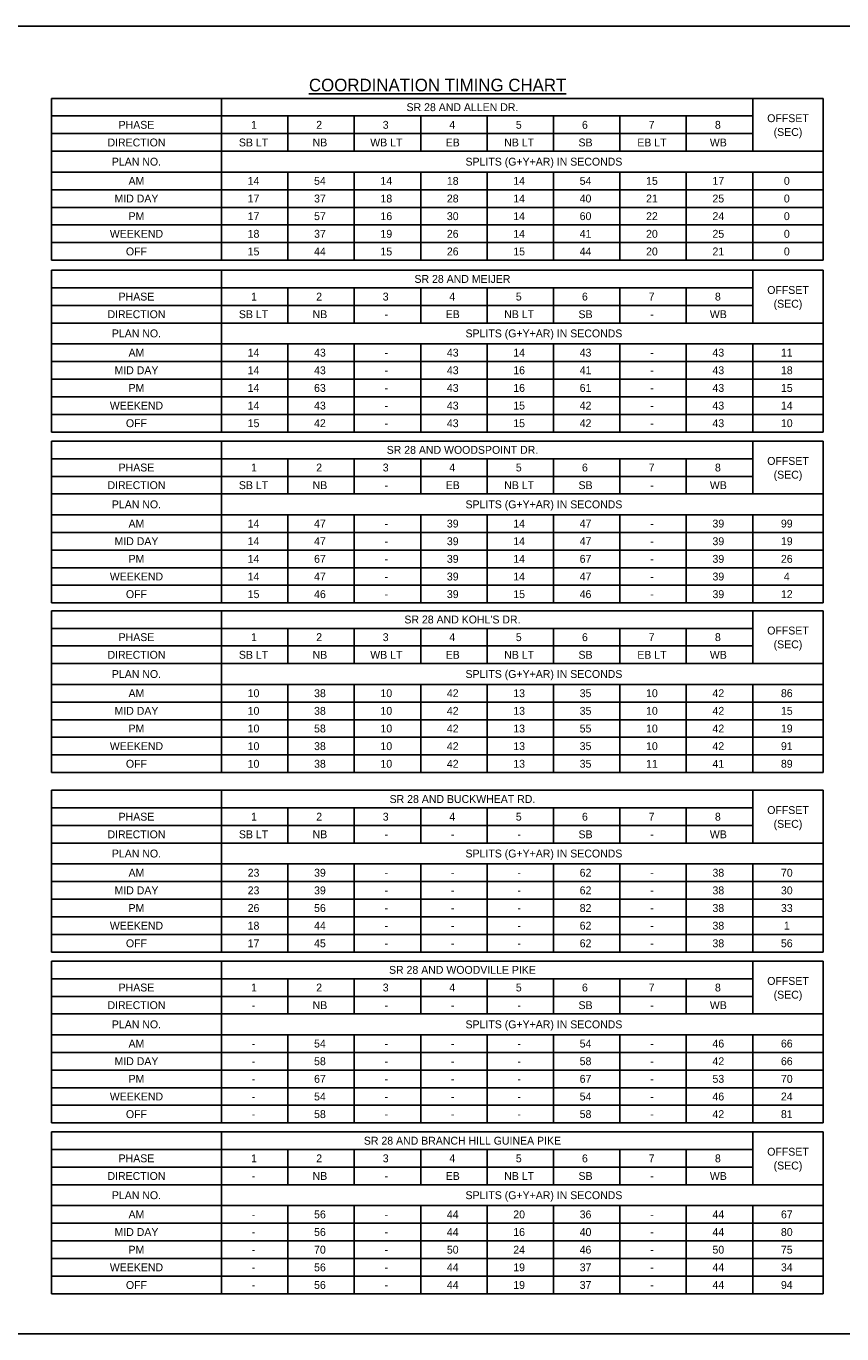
# Model space of a CAD drawing. Header units: feet. Extents: x -492 to 1369515, y -204 to 458626.
# Tile 13 of 17: x 157 to 170, y -138 to -117. Entities that reach past the tile are written whole.
import ezdxf
from ezdxf.enums import TextEntityAlignment as Align

# ---------------------------------------------------------------- set-up
doc = ezdxf.new("R2010")
doc.units = ezdxf.units.FT
doc.header["$MEASUREMENT"] = 0
doc.layers.add('COLUMNS', color=6, linetype='Continuous', plot=False)
doc.layers.add('SH_Data', color=7, linetype='Continuous')
doc.layers.add('TEXT-DED', color=10, linetype='Continuous')
doc.styles.add('Slanted-Normal', font='font31.shx', dxfattribs={"height": 0.14})

msp = doc.modelspace()

# ---------------------------------------------------------------- linework, layer by layer
at = {"layer": 'COLUMNS', "color": 2}
msp.add_lwpolyline([(156.28658, -138.06895), (156.28658, -117.31895), (186.66158, -117.31895), (186.66158, -138.06895)], close=True, dxfattribs=at)
at = {"layer": 'SH_Data', "color": 3}
for p, q in [((157.08812, -118.46457), (169.34224, -118.46457)), ((157.08812, -118.46457), (157.08812, -121.03398)), ((159.7893, -118.46457), (159.7893, -121.03398)), ((168.22224, -118.46457), (168.22224, -119.30457)), ((169.34224, -118.46457), (169.34224, -121.03398)), ((157.08812, -118.74457), (168.22224, -118.74457)), ((157.08812, -119.02457), (168.22224, -119.02457)), ((157.08812, -119.30457), (169.34224, -119.30457)), ((157.08812, -119.63398), (169.34224, -119.63398)), ((157.08812, -121.03398), (169.34224, -121.03398)), ((157.08812, -121.18999), (169.34224, -121.18999)), ((157.08812, -121.18999), (157.08812, -123.7594)), ((168.22224, -121.18999), (168.22224, -122.02999)), ((169.34224, -121.18999), (169.34224, -123.7594)), ((157.08812, -121.46999), (168.22224, -121.46999)), ((157.08812, -121.74999), (168.22224, -121.74999)), ((157.08812, -122.02999), (169.34224, -122.02999)), ((157.08812, -123.7594), (169.34224, -123.7594)), ((157.08812, -123.90231), (169.34224, -123.90231)), ((157.08812, -123.90231), (157.08812, -126.47172)), ((159.7893, -123.90231), (159.7893, -126.47172)), ((168.22224, -123.90231), (168.22224, -124.74231)), ((169.34224, -123.90231), (169.34224, -126.47172)), ((157.08812, -124.18231), (168.22224, -124.18231)), ((157.08812, -124.46231), (168.22224, -124.46231)), ((157.08812, -124.74231), (169.34224, -124.74231)), ((157.08812, -126.47172), (169.34224, -126.47172)), ((157.08812, -126.59414), (169.34224, -126.59414)), ((157.08812, -126.59414), (157.08812, -129.16355)), ((159.7893, -126.59414), (159.7893, -129.16355)), ((168.22224, -126.59414), (168.22224, -127.43414)), ((169.34224, -126.59414), (169.34224, -129.16355)), ((157.08812, -126.87414), (168.22224, -126.87414)), ((157.08812, -127.15414), (168.22224, -127.15414)), ((157.08812, -127.43414), (169.34224, -127.43414)), ((157.08812, -129.16355), (169.34224, -129.16355)), ((157.08812, -129.44276), (169.34224, -129.44276)), ((157.08812, -129.44276), (157.08812, -132.01218)), ((159.7893, -129.44276), (159.7893, -132.01218)), ((168.22224, -129.44276), (168.22224, -130.28277)), ((169.34224, -129.44276), (169.34224, -132.01218)), ((157.08812, -129.72277), (168.22224, -129.72277)), ((157.08812, -130.00277), (168.22224, -130.00277)), ((157.08812, -130.28277), (169.34224, -130.28277)), ((157.08812, -132.01218), (169.34224, -132.01218)), ((157.08812, -132.15345), (169.34224, -132.15345)), ((157.08812, -132.15345), (157.08812, -134.72286)), ((159.7893, -132.15345), (159.7893, -134.72286)), ((168.22224, -132.15345), (168.22224, -132.99345)), ((169.34224, -132.15345), (169.34224, -134.72286)), ((157.08812, -132.43345), (168.22224, -132.43345)), ((157.08812, -132.71345), (168.22224, -132.71345)), ((157.08812, -132.99345), (169.34224, -132.99345)), ((157.08812, -134.72286), (169.34224, -134.72286)), ((157.08812, -134.86413), (169.34224, -134.86413)), ((157.08812, -134.86413), (157.08812, -137.43355)), ((159.7893, -134.86413), (159.7893, -137.43355)), ((168.22224, -134.86413), (168.22224, -135.70413)), ((169.34224, -134.86413), (169.34224, -137.43355)), ((157.08812, -135.14413), (168.22224, -135.14413)), ((157.08812, -135.42413), (168.22224, -135.42413)), ((157.08812, -135.70413), (169.34224, -135.70413)), ((157.08812, -137.43355), (169.34224, -137.43355))]:
    msp.add_line(p, q, dxfattribs=at)
at = {"layer": 'TEXT-DED'}
for p, q in [((160.84341, -118.74457), (160.84341, -119.30457)), ((161.89753, -118.74457), (161.89753, -119.30457)), ((162.95165, -118.74457), (162.95165, -119.30457)), ((164.00577, -118.74457), (164.00577, -119.30457)), ((165.05989, -118.74457), (165.05989, -119.30457)), ((166.11401, -118.74457), (166.11401, -119.30457)), ((167.16813, -118.74457), (167.16813, -119.30457)), ((160.84341, -119.63398), (160.84341, -121.03398)), ((161.89753, -119.63398), (161.89753, -121.03398)), ((162.95165, -119.63398), (162.95165, -121.03398)), ((164.00577, -119.63398), (164.00577, -121.03398)), ((165.05989, -119.63398), (165.05989, -121.03398)), ((166.11401, -119.63398), (166.11401, -121.03398)), ((167.16813, -119.63398), (167.16813, -121.03398)), ((168.22224, -119.63398), (168.22224, -121.03398)), ((157.08812, -119.91398), (169.34224, -119.91398)), ((157.08812, -120.19398), (169.34224, -120.19398)), ((157.08812, -120.47398), (169.34224, -120.47398)), ((157.08812, -120.75398), (169.34224, -120.75398)), ((159.7893, -121.18999), (159.7893, -123.7594)), ((160.84341, -121.46999), (160.84341, -122.02999)), ((161.89753, -121.46999), (161.89753, -122.02999)), ((162.95165, -121.46999), (162.95165, -122.02999)), ((164.00577, -121.46999), (164.00577, -122.02999)), ((165.05989, -121.46999), (165.05989, -122.02999)), ((166.11401, -121.46999), (166.11401, -122.02999)), ((167.16813, -121.46999), (167.16813, -122.02999)), ((157.08812, -122.3594), (169.34224, -122.3594)), ((160.84341, -122.3594), (160.84341, -123.7594)), ((161.89753, -122.3594), (161.89753, -123.7594)), ((162.95165, -122.3594), (162.95165, -123.7594)), ((164.00577, -122.3594), (164.00577, -123.7594)), ((165.05989, -122.3594), (165.05989, -123.7594)), ((166.11401, -122.3594), (166.11401, -123.7594)), ((167.16813, -122.3594), (167.16813, -123.7594)), ((168.22224, -122.3594), (168.22224, -123.7594)), ((157.08812, -122.6394), (169.34224, -122.6394)), ((157.08812, -122.9194), (169.34224, -122.9194)), ((157.08812, -123.1994), (169.34224, -123.1994)), ((157.08812, -123.4794), (169.34224, -123.4794)), ((160.84341, -124.18231), (160.84341, -124.74231)), ((161.89753, -124.18231), (161.89753, -124.74231)), ((162.95165, -124.18231), (162.95165, -124.74231)), ((164.00577, -124.18231), (164.00577, -124.74231)), ((165.05989, -124.18231), (165.05989, -124.74231)), ((166.11401, -124.18231), (166.11401, -124.74231)), ((167.16813, -124.18231), (167.16813, -124.74231)), ((157.08812, -125.07172), (169.34224, -125.07172)), ((160.84341, -125.07172), (160.84341, -126.47172)), ((161.89753, -125.07172), (161.89753, -126.47172)), ((162.95165, -125.07172), (162.95165, -126.47172)), ((164.00577, -125.07172), (164.00577, -126.47172)), ((165.05989, -125.07172), (165.05989, -126.47172)), ((166.11401, -125.07172), (166.11401, -126.47172)), ((167.16813, -125.07172), (167.16813, -126.47172)), ((168.22224, -125.07172), (168.22224, -126.47172)), ((157.08812, -125.35172), (169.34224, -125.35172)), ((157.08812, -125.63172), (169.34224, -125.63172)), ((157.08812, -125.91172), (169.34224, -125.91172)), ((157.08812, -126.19172), (169.34224, -126.19172)), ((160.84341, -126.87414), (160.84341, -127.43414)), ((161.89753, -126.87414), (161.89753, -127.43414)), ((162.95165, -126.87414), (162.95165, -127.43414)), ((164.00577, -126.87414), (164.00577, -127.43414)), ((165.05989, -126.87414), (165.05989, -127.43414)), ((166.11401, -126.87414), (166.11401, -127.43414)), ((167.16813, -126.87414), (167.16813, -127.43414)), ((157.08812, -127.76355), (169.34224, -127.76355)), ((160.84341, -127.76355), (160.84341, -129.16355)), ((161.89753, -127.76355), (161.89753, -129.16355)), ((162.95165, -127.76355), (162.95165, -129.16355)), ((164.00577, -127.76355), (164.00577, -129.16355)), ((165.05989, -127.76355), (165.05989, -129.16355)), ((166.11401, -127.76355), (166.11401, -129.16355)), ((167.16813, -127.76355), (167.16813, -129.16355)), ((168.22224, -127.76355), (168.22224, -129.16355)), ((157.08812, -128.04355), (169.34224, -128.04355)), ((157.08812, -128.32355), (169.34224, -128.32355)), ((157.08812, -128.60355), (169.34224, -128.60355)), ((157.08812, -128.88355), (169.34224, -128.88355)), ((160.84341, -129.72277), (160.84341, -130.28277)), ((161.89753, -129.72277), (161.89753, -130.28277)), ((162.95165, -129.72277), (162.95165, -130.28277)), ((164.00577, -129.72277), (164.00577, -130.28277)), ((165.05989, -129.72277), (165.05989, -130.28277)), ((166.11401, -129.72277), (166.11401, -130.28277)), ((167.16813, -129.72277), (167.16813, -130.28277)), ((157.08812, -130.61218), (169.34224, -130.61218)), ((160.84341, -130.61218), (160.84341, -132.01218)), ((161.89753, -130.61218), (161.89753, -132.01218)), ((162.95165, -130.61218), (162.95165, -132.01218)), ((164.00577, -130.61218), (164.00577, -132.01218)), ((165.05989, -130.61218), (165.05989, -132.01218)), ((166.11401, -130.61218), (166.11401, -132.01218)), ((167.16813, -130.61218), (167.16813, -132.01218)), ((168.22224, -130.61218), (168.22224, -132.01218)), ((157.08812, -130.89218), (169.34224, -130.89218)), ((157.08812, -131.17218), (169.34224, -131.17218)), ((157.08812, -131.45218), (169.34224, -131.45218)), ((157.08812, -131.73218), (169.34224, -131.73218)), ((160.84341, -132.43345), (160.84341, -132.99345)), ((161.89753, -132.43345), (161.89753, -132.99345)), ((162.95165, -132.43345), (162.95165, -132.99345)), ((164.00577, -132.43345), (164.00577, -132.99345)), ((165.05989, -132.43345), (165.05989, -132.99345)), ((166.11401, -132.43345), (166.11401, -132.99345)), ((167.16813, -132.43345), (167.16813, -132.99345)), ((157.08812, -133.32286), (169.34224, -133.32286)), ((160.84341, -133.32286), (160.84341, -134.72286)), ((161.89753, -133.32286), (161.89753, -134.72286)), ((162.95165, -133.32286), (162.95165, -134.72286)), ((164.00577, -133.32286), (164.00577, -134.72286)), ((165.05989, -133.32286), (165.05989, -134.72286)), ((166.11401, -133.32286), (166.11401, -134.72286)), ((167.16813, -133.32286), (167.16813, -134.72286)), ((168.22224, -133.32286), (168.22224, -134.72286)), ((157.08812, -133.60286), (169.34224, -133.60286)), ((157.08812, -133.88286), (169.34224, -133.88286)), ((157.08812, -134.16286), (169.34224, -134.16286)), ((157.08812, -134.44286), (169.34224, -134.44286)), ((160.84341, -135.14413), (160.84341, -135.70413)), ((161.89753, -135.14413), (161.89753, -135.70413)), ((162.95165, -135.14413), (162.95165, -135.70413)), ((164.00577, -135.14413), (164.00577, -135.70413)), ((165.05989, -135.14413), (165.05989, -135.70413)), ((166.11401, -135.14413), (166.11401, -135.70413)), ((167.16813, -135.14413), (167.16813, -135.70413)), ((157.08812, -136.03355), (169.34224, -136.03355)), ((160.84341, -136.03355), (160.84341, -137.43355)), ((161.89753, -136.03355), (161.89753, -137.43355)), ((162.95165, -136.03355), (162.95165, -137.43355)), ((164.00577, -136.03355), (164.00577, -137.43355)), ((165.05989, -136.03355), (165.05989, -137.43355)), ((166.11401, -136.03355), (166.11401, -137.43355)), ((167.16813, -136.03355), (167.16813, -137.43355)), ((168.22224, -136.03355), (168.22224, -137.43355)), ((157.08812, -136.31355), (169.34224, -136.31355)), ((157.08812, -136.59355), (169.34224, -136.59355)), ((157.08812, -136.87355), (169.34224, -136.87355)), ((157.08812, -137.15355), (169.34224, -137.15355))]:
    msp.add_line(p, q, dxfattribs=at)

# ---------------------------------------------------------------- texts
at = {"layer": 'TEXT-DED', "style": 'Slanted-Normal'}
msp.add_text('%%UCOORDINATION TIMING CHART', height=0.2, dxfattribs=at).set_placement((163.22008, -118.15307), align=Align.TOP_CENTER)
for s, p in [('SR 28 AND ALLEN DR.', (163.614, -118.60457)), ('PHASE', (158.43871, -118.88457)), ('1', (160.30473, -118.88457)), ('2', (161.33915, -118.88457)), ('3', (162.39541, -118.88457)), ('4', (163.45186, -118.88457)), ('5', (164.50807, -118.88457)), ('6', (165.55756, -118.88457)), ('7', (166.61674, -118.88457)), ('8', (167.66897, -118.88457)), ('DIRECTION', (158.43871, -119.16457)), ('SB LT', (160.29751, -119.16457)), ('NB', (161.35163, -119.16457)), ('WB LT', (162.40575, -119.16457)), ('EB', (163.45987, -119.16457)), ('NB LT', (164.51399, -119.16457)), ('SB', (165.56811, -119.16457)), ('EB LT', (166.62222, -119.16457)), ('WB', (167.67634, -119.16457)), ('PLAN NO.', (158.43871, -119.46927)), ('SPLITS (G+Y+AR) IN SECONDS', (164.90766, -119.46927)), ('AM', (158.43871, -119.77398)), ('14', (160.29751, -119.77398)), ('54', (161.35163, -119.77398)), ('14', (162.40575, -119.77398)), ('18', (163.45987, -119.77398)), ('14', (164.51399, -119.77398)), ('54', (165.56811, -119.77398)), ('15', (166.62222, -119.77398)), ('17', (167.67634, -119.77398)), ('0', (168.7634, -119.77398)), ('MID DAY', (158.43871, -120.05398)), ('17', (160.29751, -120.05398)), ('37', (161.35163, -120.05398)), ('18', (162.40575, -120.05398)), ('28', (163.45987, -120.05398)), ('14', (164.51399, -120.05398)), ('40', (165.56811, -120.05398)), ('21', (166.62222, -120.05398)), ('25', (167.67634, -120.05398)), ('0', (168.7634, -120.05398)), ('PM', (158.43871, -120.33398)), ('17', (160.29751, -120.33398)), ('57', (161.35163, -120.33398)), ('16', (162.40575, -120.33398)), ('30', (163.45987, -120.33398)), ('14', (164.51399, -120.33398)), ('60', (165.56811, -120.33398)), ('22', (166.62222, -120.33398)), ('24', (167.67634, -120.33398)), ('0', (168.7634, -120.33398)), ('WEEKEND', (158.43871, -120.61398)), ('18', (160.29751, -120.61398)), ('37', (161.35163, -120.61398)), ('19', (162.40575, -120.61398)), ('26', (163.45987, -120.61398)), ('14', (164.51399, -120.61398)), ('41', (165.56811, -120.61398)), ('20', (166.62222, -120.61398)), ('25', (167.67634, -120.61398)), ('0', (168.7634, -120.61398)), ('OFF', (158.43871, -120.89398)), ('15', (160.29751, -120.89398)), ('44', (161.35163, -120.89398)), ('15', (162.40575, -120.89398)), ('26', (163.45987, -120.89398)), ('15', (164.51399, -120.89398)), ('44', (165.56811, -120.89398)), ('20', (166.62222, -120.89398)), ('21', (167.67634, -120.89398)), ('0', (168.7634, -120.89398)), ('SR 28 AND MEIJER', (163.614, -121.32999)), ('PHASE', (158.43871, -121.60999)), ('1', (160.30473, -121.60999)), ('2', (161.33915, -121.60999)), ('3', (162.39541, -121.60999)), ('4', (163.45186, -121.60999)), ('5', (164.50807, -121.60999)), ('6', (165.55756, -121.60999)), ('7', (166.61674, -121.60999)), ('8', (167.66897, -121.60999)), ('DIRECTION', (158.43871, -121.88999)), ('SB LT', (160.29751, -121.88999)), ('NB', (161.35163, -121.88999)), ('-', (162.40575, -121.88999)), ('EB', (163.45987, -121.88999)), ('NB LT', (164.51399, -121.88999)), ('SB', (165.56811, -121.88999)), ('-', (166.62222, -121.88999)), ('WB', (167.67634, -121.88999)), ('PLAN NO.', (158.43871, -122.1947)), ('SPLITS (G+Y+AR) IN SECONDS', (164.90766, -122.1947)), ('AM', (158.43871, -122.4994)), ('14', (160.29751, -122.4994)), ('43', (161.35163, -122.4994)), ('-', (162.40575, -122.4994)), ('43', (163.45987, -122.4994)), ('14', (164.51399, -122.4994)), ('43', (165.56811, -122.4994)), ('-', (166.62222, -122.4994)), ('43', (167.67634, -122.4994)), ('11', (168.7634, -122.4994)), ('MID DAY', (158.43871, -122.7794)), ('14', (160.29751, -122.7794)), ('43', (161.35163, -122.7794)), ('-', (162.40575, -122.7794)), ('43', (163.45987, -122.7794)), ('16', (164.51399, -122.7794)), ('41', (165.56811, -122.7794)), ('-', (166.62222, -122.7794)), ('43', (167.67634, -122.7794)), ('18', (168.7634, -122.7794)), ('PM', (158.43871, -123.0594)), ('14', (160.29751, -123.0594)), ('63', (161.35163, -123.0594)), ('43', (163.45987, -123.0594)), ('16', (164.51399, -123.0594)), ('61', (165.56811, -123.0594)), ('43', (167.67634, -123.0594)), ('15', (168.7634, -123.0594)), ('-', (162.40575, -123.0594)), ('-', (166.62222, -123.0594)), ('WEEKEND', (158.43871, -123.3394)), ('14', (160.29751, -123.3394)), ('43', (161.35163, -123.3394)), ('-', (162.40575, -123.3394)), ('43', (163.45987, -123.3394)), ('15', (164.51399, -123.3394)), ('42', (165.56811, -123.3394)), ('-', (166.62222, -123.3394)), ('43', (167.67634, -123.3394)), ('14', (168.7634, -123.3394)), ('OFF', (158.43871, -123.6194)), ('15', (160.29751, -123.6194)), ('42', (161.35163, -123.6194)), ('-', (162.40575, -123.6194)), ('43', (163.45987, -123.6194)), ('15', (164.51399, -123.6194)), ('42', (165.56811, -123.6194)), ('-', (166.62222, -123.6194)), ('43', (167.67634, -123.6194)), ('10', (168.7634, -123.6194)), ('SR 28 AND WOODSPOINT DR.', (163.614, -124.04231)), ('PHASE', (158.43871, -124.32231)), ('1', (160.30473, -124.32231)), ('2', (161.33915, -124.32231)), ('3', (162.39541, -124.32231)), ('4', (163.45186, -124.32231)), ('5', (164.50807, -124.32231)), ('6', (165.55756, -124.32231)), ('7', (166.61674, -124.32231)), ('8', (167.66897, -124.32231)), ('DIRECTION', (158.43871, -124.60231)), ('SB LT', (160.29751, -124.60231)), ('NB', (161.35163, -124.60231)), ('-', (162.40575, -124.60231)), ('EB', (163.45987, -124.60231)), ('NB LT', (164.51399, -124.60231)), ('SB', (165.56811, -124.60231)), ('-', (166.62222, -124.60231)), ('WB', (167.67634, -124.60231)), ('PLAN NO.', (158.43871, -124.90701)), ('SPLITS (G+Y+AR) IN SECONDS', (164.90766, -124.90701)), ('AM', (158.43871, -125.21172)), ('14', (160.29751, -125.21172)), ('47', (161.35163, -125.21172)), ('-', (162.40575, -125.21172)), ('39', (163.45987, -125.21172)), ('14', (164.51399, -125.21172)), ('47', (165.56811, -125.21172)), ('-', (166.62222, -125.21172)), ('39', (167.67634, -125.21172)), ('99', (168.7634, -125.21172)), ('MID DAY', (158.43871, -125.49172)), ('14', (160.29751, -125.49172)), ('47', (161.35163, -125.49172)), ('-', (162.40575, -125.49172)), ('39', (163.45987, -125.49172)), ('14', (164.51399, -125.49172)), ('47', (165.56811, -125.49172)), ('-', (166.62222, -125.49172)), ('39', (167.67634, -125.49172)), ('19', (168.7634, -125.49172)), ('PM', (158.43871, -125.77172)), ('14', (160.29751, -125.77172)), ('67', (161.35163, -125.77172)), ('39', (163.45987, -125.77172)), ('14', (164.51399, -125.77172)), ('67', (165.56811, -125.77172)), ('39', (167.67634, -125.77172)), ('26', (168.7634, -125.77172)), ('-', (162.40575, -125.77172)), ('-', (166.62222, -125.77172)), ('WEEKEND', (158.43871, -126.05172)), ('14', (160.29751, -126.05172)), ('47', (161.35163, -126.05172)), ('-', (162.40575, -126.05172)), ('39', (163.45987, -126.05172)), ('14', (164.51399, -126.05172)), ('47', (165.56811, -126.05172)), ('-', (166.62222, -126.05172)), ('39', (167.67634, -126.05172)), ('4', (168.7634, -126.05172)), ('OFF', (158.43871, -126.33172)), ('15', (160.29751, -126.33172)), ('46', (161.35163, -126.33172)), ('-', (162.40575, -126.33172)), ('39', (163.45987, -126.33172)), ('15', (164.51399, -126.33172)), ('46', (165.56811, -126.33172)), ('-', (166.62222, -126.33172)), ('39', (167.67634, -126.33172)), ('12', (168.7634, -126.33172)), ("SR 28 AND KOHL'S DR.", (163.614, -126.73414)), ('PHASE', (158.43871, -127.01414)), ('1', (160.30473, -127.01414)), ('2', (161.33915, -127.01414)), ('3', (162.39541, -127.01414)), ('4', (163.45186, -127.01414)), ('5', (164.50807, -127.01414)), ('6', (165.55756, -127.01414)), ('7', (166.61674, -127.01414)), ('8', (167.66897, -127.01414)), ('DIRECTION', (158.43871, -127.29414)), ('SB LT', (160.29751, -127.29414)), ('NB', (161.35163, -127.29414)), ('WB LT', (162.40575, -127.29414)), ('EB', (163.45987, -127.29414)), ('NB LT', (164.51399, -127.29414)), ('SB', (165.56811, -127.29414)), ('EB LT', (166.62222, -127.29414)), ('WB', (167.67634, -127.29414)), ('PLAN NO.', (158.43871, -127.59885)), ('SPLITS (G+Y+AR) IN SECONDS', (164.90766, -127.59885)), ('AM', (158.43871, -127.90355)), ('10', (160.29751, -127.90355)), ('38', (161.35163, -127.90355)), ('10', (162.40575, -127.90355)), ('42', (163.45987, -127.90355)), ('13', (164.51399, -127.90355)), ('35', (165.56811, -127.90355)), ('10', (166.62222, -127.90355)), ('42', (167.67634, -127.90355)), ('86', (168.7634, -127.90355)), ('MID DAY', (158.43871, -128.18355)), ('10', (160.29751, -128.18355)), ('38', (161.35163, -128.18355)), ('10', (162.40575, -128.18355)), ('42', (163.45987, -128.18355)), ('13', (164.51399, -128.18355)), ('35', (165.56811, -128.18355)), ('10', (166.62222, -128.18355)), ('42', (167.67634, -128.18355)), ('15', (168.7634, -128.18355)), ('PM', (158.43871, -128.46355)), ('10', (160.29751, -128.46355)), ('58', (161.35163, -128.46355)), ('10', (162.40575, -128.46355)), ('42', (163.45987, -128.46355)), ('13', (164.51399, -128.46355)), ('55', (165.56811, -128.46355)), ('10', (166.62222, -128.46355)), ('42', (167.67634, -128.46355)), ('19', (168.7634, -128.46355)), ('WEEKEND', (158.43871, -128.74355)), ('10', (160.29751, -128.74355)), ('38', (161.35163, -128.74355)), ('10', (162.40575, -128.74355)), ('42', (163.45987, -128.74355)), ('13', (164.51399, -128.74355)), ('35', (165.56811, -128.74355)), ('10', (166.62222, -128.74355)), ('42', (167.67634, -128.74355)), ('91', (168.7634, -128.74355)), ('OFF', (158.43871, -129.02355)), ('10', (160.29751, -129.02355)), ('38', (161.35163, -129.02355)), ('10', (162.40575, -129.02355)), ('42', (163.45987, -129.02355)), ('13', (164.51399, -129.02355)), ('35', (165.56811, -129.02355)), ('11', (166.62222, -129.02355)), ('41', (167.67634, -129.02355)), ('89', (168.7634, -129.02355)), ('SR 28 AND BUCKWHEAT RD.', (163.614, -129.58276)), ('PHASE', (158.43871, -129.86277)), ('1', (160.30473, -129.86277)), ('2', (161.33915, -129.86277)), ('3', (162.39541, -129.86277)), ('4', (163.45186, -129.86277)), ('5', (164.50807, -129.86277)), ('6', (165.55756, -129.86277)), ('7', (166.61674, -129.86277)), ('8', (167.66897, -129.86277)), ('DIRECTION', (158.43871, -130.14277)), ('SB LT', (160.29751, -130.14277)), ('NB', (161.35163, -130.14277)), ('SB', (165.56811, -130.14277)), ('WB', (167.67634, -130.14277)), ('-', (162.40575, -130.14277)), ('-', (163.45987, -130.14277)), ('-', (164.51399, -130.14277)), ('-', (166.62222, -130.14277)), ('PLAN NO.', (158.43871, -130.44747)), ('SPLITS (G+Y+AR) IN SECONDS', (164.90766, -130.44747)), ('AM', (158.43871, -130.75218)), ('23', (160.29751, -130.75218)), ('39', (161.35163, -130.75218)), ('62', (165.56811, -130.75218)), ('38', (167.67634, -130.75218)), ('70', (168.7634, -130.75218)), ('-', (162.40575, -130.75218)), ('-', (163.45987, -130.75218)), ('-', (164.51399, -130.75218)), ('-', (166.62222, -130.75218)), ('MID DAY', (158.43871, -131.03218)), ('23', (160.29751, -131.03218)), ('39', (161.35163, -131.03218)), ('-', (162.40575, -131.03218)), ('-', (163.45987, -131.03218)), ('-', (164.51399, -131.03218)), ('62', (165.56811, -131.03218)), ('-', (166.62222, -131.03218)), ('38', (167.67634, -131.03218)), ('30', (168.7634, -131.03218)), ('PM', (158.43871, -131.31218)), ('26', (160.29751, -131.31218)), ('56', (161.35163, -131.31218)), ('-', (162.40575, -131.31218)), ('-', (163.45987, -131.31218)), ('-', (164.51399, -131.31218)), ('82', (165.56811, -131.31218)), ('-', (166.62222, -131.31218)), ('38', (167.67634, -131.31218)), ('33', (168.7634, -131.31218)), ('WEEKEND', (158.43871, -131.59218)), ('18', (160.29751, -131.59218)), ('44', (161.35163, -131.59218)), ('62', (165.56811, -131.59218)), ('38', (167.67634, -131.59218)), ('1', (168.7634, -131.59218)), ('-', (162.40575, -131.59218)), ('-', (163.45987, -131.59218)), ('-', (164.51399, -131.59218)), ('-', (166.62222, -131.59218)), ('OFF', (158.43871, -131.87218)), ('17', (160.29751, -131.87218)), ('45', (161.35163, -131.87218)), ('-', (162.40575, -131.87218)), ('-', (163.45987, -131.87218)), ('-', (164.51399, -131.87218)), ('62', (165.56811, -131.87218)), ('-', (166.62222, -131.87218)), ('38', (167.67634, -131.87218)), ('56', (168.7634, -131.87218)), ('SR 28 AND WOODVILLE PIKE', (163.614, -132.29345)), ('PHASE', (158.43871, -132.57345)), ('1', (160.30473, -132.57345)), ('2', (161.33915, -132.57345)), ('3', (162.39541, -132.57345)), ('4', (163.45186, -132.57345)), ('5', (164.50807, -132.57345)), ('6', (165.55756, -132.57345)), ('7', (166.61674, -132.57345)), ('8', (167.66897, -132.57345)), ('DIRECTION', (158.43871, -132.85345)), ('NB', (161.35163, -132.85345)), ('SB', (165.56811, -132.85345)), ('WB', (167.67634, -132.85345)), ('-', (160.29751, -132.85345)), ('-', (162.40575, -132.85345)), ('-', (163.45987, -132.85345)), ('-', (164.51399, -132.85345)), ('-', (166.62222, -132.85345)), ('PLAN NO.', (158.43871, -133.15816)), ('SPLITS (G+Y+AR) IN SECONDS', (164.90766, -133.15816)), ('AM', (158.43871, -133.46286)), ('54', (161.35163, -133.46286)), ('54', (165.56811, -133.46286)), ('46', (167.67634, -133.46286)), ('66', (168.7634, -133.46286)), ('-', (160.29751, -133.46286)), ('-', (162.40575, -133.46286)), ('-', (163.45987, -133.46286)), ('-', (164.51399, -133.46286)), ('-', (166.62222, -133.46286)), ('MID DAY', (158.43871, -133.74286)), ('-', (160.29751, -133.74286)), ('58', (161.35163, -133.74286)), ('-', (162.40575, -133.74286)), ('-', (163.45987, -133.74286)), ('-', (164.51399, -133.74286)), ('58', (165.56811, -133.74286)), ('-', (166.62222, -133.74286)), ('42', (167.67634, -133.74286)), ('66', (168.7634, -133.74286)), ('PM', (158.43871, -134.02286)), ('-', (160.29751, -134.02286)), ('67', (161.35163, -134.02286)), ('-', (162.40575, -134.02286)), ('-', (163.45987, -134.02286)), ('-', (164.51399, -134.02286)), ('67', (165.56811, -134.02286)), ('-', (166.62222, -134.02286)), ('53', (167.67634, -134.02286)), ('70', (168.7634, -134.02286)), ('WEEKEND', (158.43871, -134.30286)), ('54', (161.35163, -134.30286)), ('54', (165.56811, -134.30286)), ('46', (167.67634, -134.30286)), ('24', (168.7634, -134.30286)), ('-', (160.29751, -134.30286)), ('-', (162.40575, -134.30286)), ('-', (163.45987, -134.30286)), ('-', (164.51399, -134.30286)), ('-', (166.62222, -134.30286)), ('OFF', (158.43871, -134.58286)), ('-', (160.29751, -134.58286)), ('58', (161.35163, -134.58286)), ('-', (162.40575, -134.58286)), ('-', (163.45987, -134.58286)), ('-', (164.51399, -134.58286)), ('58', (165.56811, -134.58286)), ('-', (166.62222, -134.58286)), ('42', (167.67634, -134.58286)), ('81', (168.7634, -134.58286)), ('SR 28 AND BRANCH HILL GUINEA PIKE', (163.614, -135.00413)), ('PHASE', (158.43871, -135.28413)), ('1', (160.30473, -135.28413)), ('2', (161.33915, -135.28413)), ('3', (162.39541, -135.28413)), ('4', (163.45186, -135.28413)), ('5', (164.50807, -135.28413)), ('6', (165.55756, -135.28413)), ('7', (166.61674, -135.28413)), ('8', (167.66897, -135.28413)), ('DIRECTION', (158.43871, -135.56413)), ('-', (160.29751, -135.56413)), ('NB', (161.35163, -135.56413)), ('-', (162.40575, -135.56413)), ('EB', (163.45987, -135.56413)), ('NB LT', (164.51399, -135.56413)), ('SB', (165.56811, -135.56413)), ('-', (166.62222, -135.56413)), ('WB', (167.67634, -135.56413)), ('PLAN NO.', (158.43871, -135.86884)), ('SPLITS (G+Y+AR) IN SECONDS', (164.90766, -135.86884)), ('AM', (158.43871, -136.17355)), ('56', (161.35163, -136.17355)), ('44', (163.45987, -136.17355)), ('20', (164.51399, -136.17355)), ('36', (165.56811, -136.17355)), ('44', (167.67634, -136.17355)), ('67', (168.7634, -136.17355)), ('-', (160.29751, -136.17355)), ('-', (162.40575, -136.17355)), ('-', (166.62222, -136.17355)), ('MID DAY', (158.43871, -136.45355)), ('-', (160.29751, -136.45355)), ('56', (161.35163, -136.45355)), ('-', (162.40575, -136.45355)), ('44', (163.45987, -136.45355)), ('16', (164.51399, -136.45355)), ('40', (165.56811, -136.45355)), ('-', (166.62222, -136.45355)), ('44', (167.67634, -136.45355)), ('80', (168.7634, -136.45355)), ('PM', (158.43871, -136.73355)), ('-', (160.29751, -136.73355)), ('70', (161.35163, -136.73355)), ('-', (162.40575, -136.73355)), ('50', (163.45987, -136.73355)), ('24', (164.51399, -136.73355)), ('46', (165.56811, -136.73355)), ('-', (166.62222, -136.73355)), ('50', (167.67634, -136.73355)), ('75', (168.7634, -136.73355)), ('56', (161.35163, -137.01355)), ('19', (164.51399, -137.01355)), ('37', (165.56811, -137.01355)), ('34', (168.7634, -137.01355)), ('WEEKEND', (158.43871, -137.01355)), ('-', (160.29751, -137.01355)), ('-', (162.40575, -137.01355)), ('44', (163.45987, -137.01355)), ('-', (166.62222, -137.01355)), ('44', (167.67634, -137.01355)), ('OFF', (158.43871, -137.29355)), ('-', (160.29751, -137.29355)), ('56', (161.35163, -137.29355)), ('-', (162.40575, -137.29355)), ('44', (163.45987, -137.29355)), ('19', (164.51399, -137.29355)), ('37', (165.56811, -137.29355)), ('-', (166.62222, -137.29355)), ('44', (167.67634, -137.29355)), ('94', (168.7634, -137.29355))]:
    msp.add_text(s, height=0.125, dxfattribs=at).set_placement(p, align=Align.MIDDLE_CENTER)
at = {"layer": 'TEXT-DED', "char_height": 0.125, "attachment_point": 5, "line_spacing_factor": 1.05, "style": 'Slanted-Normal'}
for s, insert in [('OFFSET \\P(SEC)', (168.78224, -118.9079)), ('OFFSET\\P(SEC)', (168.78224, -121.63332)), ('OFFSET\\P(SEC)', (168.78224, -124.34564)), ('OFFSET\\P(SEC)', (168.78224, -127.03747)), ('OFFSET\\P(SEC)', (168.78224, -129.8861)), ('OFFSET\\P(SEC)', (168.78224, -132.59678)), ('OFFSET\\P(SEC)', (168.78224, -135.30747))]:
    msp.add_mtext(s, dxfattribs=dict(at, insert=insert))

doc.saveas('drawing.dxf')
